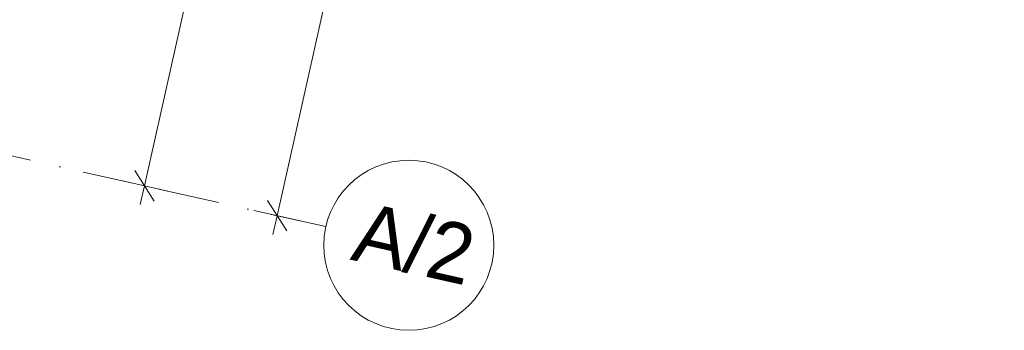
# Model space of a CAD drawing. Header units: millimetres. Extents: x -7218036 to -6523761, y 6117771 to 6337028.
# Tile 46 of 223: x -7137956 to -7132165, y 6125193 to 6127019. Entities that reach past the tile are written whole.
import ezdxf
from ezdxf.enums import TextEntityAlignment as Align

# ---------------------------------------------------------------- set-up
doc = ezdxf.new("R2010")
doc.units = ezdxf.units.MM
doc.header["$MEASUREMENT"] = 0
doc.linetypes.add('Штрихпунктирная', pattern=[670.277762, 352.777767, -176.388884, 0, -141.111112])
doc.layers.add('АР-Чертеж-Оси_Осевые размеры.АР', color=7, linetype='Continuous')
doc.layers.add('АР-Чертеж-Оси_Осевые размеры.АР_Ном._пера__1', color=7, linetype='Continuous', lineweight=0)
doc.layers.add('АР-Чертеж-Оси_Осевые размеры.АР_Ном._пера__120', color=7, linetype='Continuous', lineweight=0)
doc.styles.add('РЎР“Р•РќР•Р\xa0Р\x98Р\xa0_РЎРўР\x98Р›Р¬_2', font='GOTHIC.TTF')
doc.dimstyles.new('СГЕНЕРИР_СТИЛЬ__3', dxfattribs={"dimtxt": 400, "dimasz": 142.5, "dimexe": 0.18, "dimexo": 0.0625, "dimgap": 0, "dimtad": 1, "dimdec": 0, "dimzin": 0, "dimdsep": 46, "dimtxsty": 'РЎР“Р•РќР•Р\xa0Р\x98Р\xa0_РЎРўР\x98Р›Р¬_2', "dimblk": 'ARROWHEAD_6', "dimblk1": 'ARROWHEAD_6', "dimblk2": 'ARROWHEAD_6', "dimcen": 0.09, "dimse1": 1, "dimse2": 1, "dimclrd": 7, "dimclre": 7, "dimclrt": 7, "dimazin": 0, "dimtfac": 1, "dimtdec": 4, "dimtmove": 0, "dimatfit": 3, "dimfxl": 1, "dimtolj": 1, "dimtzin": 0, "dimarcsym": 0})
doc.dimstyles.new('СГЕНЕРИР_СТИЛЬ__4', dxfattribs={"dimtxt": 400, "dimasz": 142.5, "dimexe": 0.18, "dimexo": 0.0625, "dimgap": 0, "dimtad": 1, "dimdec": 0, "dimzin": 0, "dimdsep": 46, "dimtxsty": 'РЎР“Р•РќР•Р\xa0Р\x98Р\xa0_РЎРўР\x98Р›Р¬_2', "dimblk": 'ARROWHEAD_6', "dimblk1": 'ARROWHEAD_6', "dimblk2": 'ARROWHEAD_6', "dimcen": 0.09, "dimse1": 1, "dimse2": 1, "dimclrd": 7, "dimclre": 7, "dimclrt": 7, "dimazin": 0, "dimtfac": 1, "dimtdec": 4, "dimtmove": 2, "dimatfit": 3, "dimfxl": 1, "dimtolj": 1, "dimtzin": 0, "dimarcsym": 0})

# ---------------------------------------------------------------- blocks, each defined once
blk = doc.blocks.new('*D573', base_point=(-6566190.3, 6562677.8))
at = {"layer": 'АР-Чертеж-Оси_Осевые размеры.АР_Ном._пера__1', "color": 7, "linetype": 'Continuous', "lineweight": 0, "transparency": 16777216}
for p, q in [((-7133695.4, 6141748.2), (-7133720.1, 6141638.5)), ((-7133663.3, 6141548.9), (-7133776.8, 6141728.1)), ((-7133720.1, 6141638.5), (-7135593.7, 6133296.3)), ((-7133857.3, 6141669.3), (-7133582.9, 6141607.7)), ((-7135536.9, 6133206.7), (-7135650.4, 6133385.9)), ((-7135593.7, 6133296.3), (-7137222.9, 6126042)), ((-7135730.9, 6133327.1), (-7135456.5, 6133265.5))]:
    blk.add_line(p, q, dxfattribs=at)
at = {"layer": 'АР-Чертеж-Оси_Осевые размеры.АР_Ном._пера__1', "color": 7, "lineweight": 0, "transparency": 16777216, "insert": (-7134889.4, 6136797.1), "char_height": 400, "attachment_point": 7, "rotation": 77.34172, "style": 'РЎР“Р•РќР•Р\xa0Р\x98Р\xa0_РЎРўР\x98Р›Р¬_2'}
blk.add_mtext('\\A1;{\\pql;\\fCentury Gothic|b0|i0|c204|p0;\\W1.000000;8\xa0550}', dxfattribs=at)
blk = doc.blocks.new('ARROWHEAD_6')
at = {"color": 0, "linetype": 'Continuous', "lineweight": 0}
for p, q in [((-0.5, -0.5), (0.5, 0.5)), ((0, 0), (-1, 0))]:
    blk.add_line(p, q, dxfattribs=at)
blk = doc.blocks.new('*D574', base_point=(-6566190.3, 6562677.8))
at = {"layer": 'АР-Чертеж-Оси_Осевые размеры.АР_Ном._пера__1', "color": 7, "linetype": 'Continuous', "lineweight": 0, "transparency": 16777216}
for p, q in [((-7135536.9, 6133206.7), (-7135650.4, 6133385.9)), ((-7135593.7, 6133296.3), (-7137222.9, 6126042)), ((-7135730.9, 6133327.1), (-7135456.5, 6133265.5)), ((-7137279.7, 6126131.6), (-7137166.2, 6125952.4)), ((-7137360.2, 6126072.8), (-7137085.7, 6126011.2)), ((-7137222.9, 6126042), (-7137247.6, 6125932.2))]:
    blk.add_line(p, q, dxfattribs=at)
at = {"layer": 'АР-Чертеж-Оси_Осевые размеры.АР_Ном._пера__1', "color": 7, "lineweight": 0, "transparency": 16777216, "insert": (-7136640.8, 6128998.9), "char_height": 400, "attachment_point": 7, "rotation": 77.34172, "style": 'РЎР“Р•РќР•Р\xa0Р\x98Р\xa0_РЎРўР\x98Р›Р¬_2'}
blk.add_mtext('\\A1;{\\pql;\\fCentury Gothic|b0|i0|c204|p0;\\W1.000000;7\xa0435}', dxfattribs=at)
blk = doc.blocks.new('*D575', base_point=(-6566190.3, 6562677.8))
at = {"layer": 'АР-Чертеж-Оси_Осевые размеры.АР_Ном._пера__1', "color": 7, "linetype": 'Continuous', "lineweight": 0, "transparency": 16777216}
for p, q in [((-7132882.8, 6141373.6), (-7132996.2, 6141552.8)), ((-7132914.9, 6141572.9), (-7132939.5, 6141463.2)), ((-7132939.5, 6141463.2), (-7136442.4, 6125866.7)), ((-7133076.7, 6141494), (-7132802.3, 6141432.4)), ((-7136499.1, 6125956.3), (-7136385.6, 6125777.1)), ((-7136579.6, 6125897.5), (-7136305.2, 6125835.9)), ((-7136442.4, 6125866.7), (-7136467, 6125756.9))]:
    blk.add_line(p, q, dxfattribs=at)
at = {"layer": 'АР-Чертеж-Оси_Осевые размеры.АР_Ном._пера__1', "color": 7, "lineweight": 0, "transparency": 16777216, "insert": (-7134899.4, 6133421.3), "char_height": 400, "attachment_point": 7, "rotation": 77.34172, "style": 'РЎР“Р•РќР•Р\xa0Р\x98Р\xa0_РЎРўР\x98Р›Р¬_2'}
blk.add_mtext('\\A1;{\\pql;\\fCentury Gothic|b0|i0|c204|p0;\\W1.000000;15\xa0985}', dxfattribs=at)
blk = doc.blocks.new('Стандартный Маркер Сетки[103]_7', base_point=(-7217047.9, 6143970.3))
at = {"layer": 'АР-Чертеж-Оси_Осевые размеры.АР_Ном._пера__120', "color": 7, "linetype": 'Штрихпунктирная', "lineweight": 0}
for p, q in [((-7216072.2, 6143751.1), (-7137131, 6126021.4)), ((-7137131, 6126021.4), (-7137131, 6126021.4)), ((-7137131, 6126021.4), (-7136155.3, 6125802.2))]:
    blk.add_line(p, q, dxfattribs=at)
at = {"layer": 'АР-Чертеж-Оси_Осевые размеры.АР_Ном._пера__120', "color": 7, "linetype": 'Continuous', "lineweight": 0}
blk.add_circle((-7135667.4, 6125692.7), 500, dxfattribs=at)
at = {"layer": 'АР-Чертеж-Оси_Осевые размеры.АР_Ном._пера__120', "color": 7, "linetype": 'Штрихпунктирная', "lineweight": 0}
blk.add_point((-7137131, 6126021.4), dxfattribs=at)
at = {"layer": 'АР-Чертеж-Оси_Осевые размеры.АР_Ном._пера__120', "color": 7, "lineweight": 0, "style": 'РЎР“Р•РќР•Р\xa0Р\x98Р\xa0_РЎРўР\x98Р›Р¬_2'}
for tag, p in [('AC_MarkerText_1_0', (-7217465.8, 6144260.9)), ('AC_MarkerText_1_1', (-7135597.5, 6125873.7))]:
    blk.add_attdef(tag, text='', height=350, rotation=347.34172, dxfattribs=at).set_placement(p, align=Align.TOP_CENTER)
blk = doc.blocks.new('Стандартный Маркер Сетки[106]_7', base_point=(-7217047.9, 6143970.3))
at = {"layer": 'АР-Чертеж-Оси_Осевые размеры.АР_Ном._пера__120', "color": 7, "linetype": 'Штрихпунктирная', "lineweight": 0}
for p, q in [((-7216072.2, 6143751.1), (-7137131, 6126021.4)), ((-7137131, 6126021.4), (-7137131, 6126021.4)), ((-7137131, 6126021.4), (-7136155.3, 6125802.2))]:
    blk.add_line(p, q, dxfattribs=at)
at = {"layer": 'АР-Чертеж-Оси_Осевые размеры.АР_Ном._пера__120', "color": 7, "linetype": 'Continuous', "lineweight": 0}
blk.add_circle((-7135667.4, 6125692.7), 500, dxfattribs=at)
at = {"layer": 'АР-Чертеж-Оси_Осевые размеры.АР_Ном._пера__120', "color": 7, "linetype": 'Штрихпунктирная', "lineweight": 0}
blk.add_point((-7137131, 6126021.4), dxfattribs=at)
at = {"layer": 'АР-Чертеж-Оси_Осевые размеры.АР_Ном._пера__120', "color": 7, "lineweight": 0, "style": 'РЎР“Р•РќР•Р\xa0Р\x98Р\xa0_РЎРўР\x98Р›Р¬_2'}
for tag, p in [('AC_MarkerText_1_0', (-7217465.8, 6144260.9)), ('AC_MarkerText_1_1', (-7135597.5, 6125873.7))]:
    blk.add_attdef(tag, text='', height=350, rotation=347.34172, dxfattribs=at).set_placement(p, align=Align.TOP_CENTER)
blk = doc.blocks.new('Стандартный Маркер Сетки[109]_7', base_point=(-7217047.9, 6143970.3))
at = {"layer": 'АР-Чертеж-Оси_Осевые размеры.АР_Ном._пера__120', "color": 7, "linetype": 'Штрихпунктирная', "lineweight": 0}
for p, q in [((-7216072.2, 6143751.1), (-7137131, 6126021.4)), ((-7137131, 6126021.4), (-7137131, 6126021.4)), ((-7137131, 6126021.4), (-7136155.3, 6125802.2))]:
    blk.add_line(p, q, dxfattribs=at)
at = {"layer": 'АР-Чертеж-Оси_Осевые размеры.АР_Ном._пера__120', "color": 7, "linetype": 'Continuous', "lineweight": 0}
blk.add_circle((-7135667.4, 6125692.7), 500, dxfattribs=at)
at = {"layer": 'АР-Чертеж-Оси_Осевые размеры.АР_Ном._пера__120', "color": 7, "linetype": 'Штрихпунктирная', "lineweight": 0}
blk.add_point((-7137131, 6126021.4), dxfattribs=at)
at = {"layer": 'АР-Чертеж-Оси_Осевые размеры.АР_Ном._пера__120', "color": 7, "lineweight": 0, "style": 'РЎР“Р•РќР•Р\xa0Р\x98Р\xa0_РЎРўР\x98Р›Р¬_2'}
for tag, p in [('AC_MarkerText_1_0', (-7217465.8, 6144260.9)), ('AC_MarkerText_1_1', (-7135597.5, 6125873.7))]:
    blk.add_attdef(tag, text='', height=350, rotation=347.34172, dxfattribs=at).set_placement(p, align=Align.TOP_CENTER)
blk = doc.blocks.new('Стандартный Маркер Сетки[112]_7', base_point=(-7217047.9, 6143970.3))
at = {"layer": 'АР-Чертеж-Оси_Осевые размеры.АР_Ном._пера__120', "color": 7, "linetype": 'Штрихпунктирная', "lineweight": 0}
for p, q in [((-7216072.2, 6143751.1), (-7137131, 6126021.4)), ((-7137131, 6126021.4), (-7137131, 6126021.4)), ((-7137131, 6126021.4), (-7136155.3, 6125802.2))]:
    blk.add_line(p, q, dxfattribs=at)
at = {"layer": 'АР-Чертеж-Оси_Осевые размеры.АР_Ном._пера__120', "color": 7, "linetype": 'Continuous', "lineweight": 0}
blk.add_circle((-7135667.4, 6125692.7), 500, dxfattribs=at)
at = {"layer": 'АР-Чертеж-Оси_Осевые размеры.АР_Ном._пера__120', "color": 7, "linetype": 'Штрихпунктирная', "lineweight": 0}
blk.add_point((-7137131, 6126021.4), dxfattribs=at)
at = {"layer": 'АР-Чертеж-Оси_Осевые размеры.АР_Ном._пера__120', "color": 7, "lineweight": 0, "style": 'РЎР“Р•РќР•Р\xa0Р\x98Р\xa0_РЎРўР\x98Р›Р¬_2'}
for tag, p in [('AC_MarkerText_1_0', (-7217465.8, 6144260.9)), ('AC_MarkerText_1_1', (-7135597.5, 6125873.7))]:
    blk.add_attdef(tag, text='', height=350, rotation=347.34172, dxfattribs=at).set_placement(p, align=Align.TOP_CENTER)

msp = doc.modelspace()

# ---------------------------------------------------------------- block references
at = {"layer": 'АР-Чертеж-Оси_Осевые размеры.АР', "color": 8, "linetype": 'Continuous', "lineweight": 15}
ref = msp.add_blockref('Стандартный Маркер Сетки[103]_7', (-7217047.883, 6143970.265), dxfattribs=at)
ref.add_attrib('AC_MarkerText_1_1', 'А/2', dxfattribs={"layer": 'АР-Чертеж-Оси_Осевые размеры.АР_Ном._пера__120', "color": 7, "lineweight": 0, "height": 350, "rotation": 347.3417233, "style": 'РЎР“Р•РќР•Р\xa0Р\x98Р\xa0_РЎРўР\x98Р›Р¬_2'}).set_placement((-7135597.517, 6125873.727), align=Align.TOP_CENTER)
ref = msp.add_blockref('Стандартный Маркер Сетки[106]_7', (-7217047.883, 6143970.265), dxfattribs=at)
ref.add_attrib('AC_MarkerText_1_1', 'А/2', dxfattribs={"layer": 'АР-Чертеж-Оси_Осевые размеры.АР_Ном._пера__120', "color": 7, "lineweight": 0, "height": 350, "rotation": 347.3417233, "style": 'РЎР“Р•РќР•Р\xa0Р\x98Р\xa0_РЎРўР\x98Р›Р¬_2'}).set_placement((-7135597.517, 6125873.727), align=Align.TOP_CENTER)
ref = msp.add_blockref('Стандартный Маркер Сетки[109]_7', (-7217047.883, 6143970.265), dxfattribs=at)
ref.add_attrib('AC_MarkerText_1_1', 'А/2', dxfattribs={"layer": 'АР-Чертеж-Оси_Осевые размеры.АР_Ном._пера__120', "color": 7, "lineweight": 0, "height": 350, "rotation": 347.3417233, "style": 'РЎР“Р•РќР•Р\xa0Р\x98Р\xa0_РЎРўР\x98Р›Р¬_2'}).set_placement((-7135597.517, 6125873.727), align=Align.TOP_CENTER)
ref = msp.add_blockref('Стандартный Маркер Сетки[112]_7', (-7217047.883, 6143970.265), dxfattribs=at)
ref.add_attrib('AC_MarkerText_1_1', 'А/2', dxfattribs={"layer": 'АР-Чертеж-Оси_Осевые размеры.АР_Ном._пера__120', "color": 7, "lineweight": 0, "height": 350, "rotation": 347.3417233, "style": 'РЎР“Р•РќР•Р\xa0Р\x98Р\xa0_РЎРўР\x98Р›Р¬_2'}).set_placement((-7135597.517, 6125873.727), align=Align.TOP_CENTER)

# ---------------------------------------------------------------- dimensions: what is measured, and where the dimension line sits
at = {"layer": 'АР-Чертеж-Оси_Осевые размеры.АР', "color": 7, "linetype": 'Continuous', "lineweight": 0}
for base, p1, p2, dimstyle, picture, middle in [((-7135593.67, 6133296.295), (-7132164.561, 6141289.128), (-7134038.173, 6132946.939), 'СГЕНЕРИР_СТИЛЬ__3', '*D573', (-7134934.167, 6137510.453)), ((-7136442.389, 6125866.699), (-7132164.561, 6141289.128), (-7135667.447, 6125692.651), 'СГЕНЕРИР_СТИЛЬ__4', '*D575', (-7134910.827, 6134283.106)), ((-7137222.944, 6126042.007), (-7134038.173, 6132946.939), (-7135667.447, 6125692.651), 'СГЕНЕРИР_СТИЛЬ__3', '*D574', (-7136685.61, 6129712.215))]:
    dim = msp.add_linear_dim(base=base, p1=p1, p2=p2, angle=257.3417233, dimstyle=dimstyle, dxfattribs=at)
    dim.commit()
    dim.dimension.update_dxf_attribs({"geometry": picture, "text_midpoint": middle, "dimtype": 160, "text_rotation": 77.3417233})

doc.saveas('drawing.dxf')
